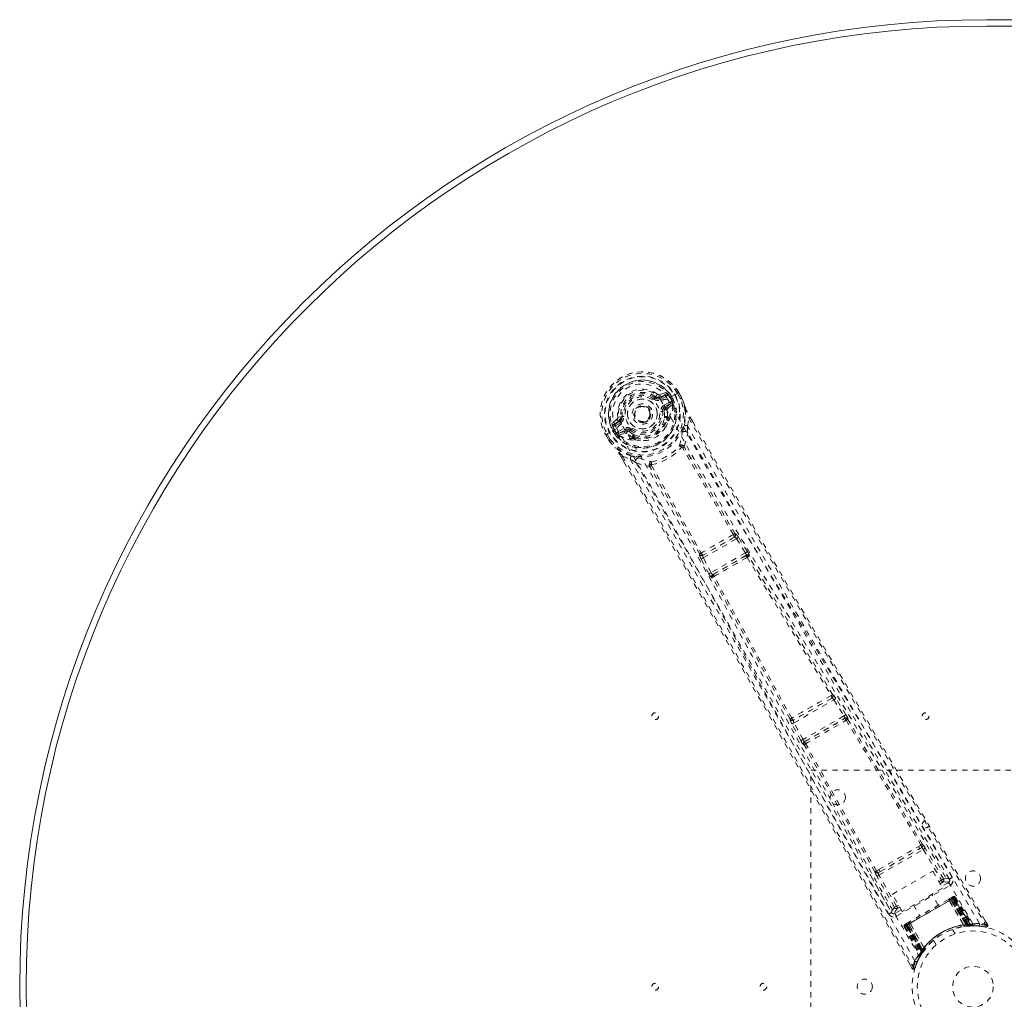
# Model space of a CAD drawing. Header units: inches. Extents: x 25.5 to 109, y 42.4 to 78.2.
# Tile 2 of 6: x 25.5 to 43.7, y 60.1 to 78.2. Entities that reach past the tile are written whole.
import ezdxf

# ---------------------------------------------------------------- set-up
doc = ezdxf.new("R2010")
doc.units = ezdxf.units.IN
doc.header["$MEASUREMENT"] = 0
doc.linetypes.add('SLD-Dashed', pattern=[0.075, 0.05, -0.025])
doc.linetypes.add('SLD-Solid', pattern=[0])

msp = doc.modelspace()

# ---------------------------------------------------------------- linework, layer by layer
at = {"color": 7, "linetype": 'SLD-Solid', "lineweight": 15}
for p, q in [((43.379, 78.166), (91.129, 78.166)), ((43.379, 78.048), (91.129, 78.048)), ((91.129, 78.048), (43.379, 78.048))]:
    msp.add_line(p, q, dxfattribs=at)
at = {"color": 7, "linetype": 'SLD-Dashed', "lineweight": 0}
for p, q in [((37.244, 71.177), (37.259, 71.196)), ((37.259, 71.196), (37.266, 71.191)), ((37.332, 71.188), (37.443, 71.229)), ((37.332, 71.188), (37.342, 71.17)), ((37.451, 71.275), (37.337, 71.236)), ((37.443, 71.229), (37.342, 71.17)), ((37.458, 71.203), (37.357, 71.144)), ((37.614, 71.23), (37.484, 71.155)), ((37.528, 71.179), (37.532, 71.182)), ((37.568, 71.12), (37.532, 71.182)), ((37.558, 71.197), (37.594, 71.134)), ((37.558, 71.197), (37.558, 71.197)), ((37.619, 71.233), (37.614, 71.23)), ((37.639, 71.244), (37.619, 71.233)), ((37.685, 71.271), (37.639, 71.244)), ((37.721, 71.157), (37.663, 71.257)), ((37.688, 71.273), (37.685, 71.271)), ((37.745, 71.171), (37.687, 71.273)), ((37.688, 71.273), (37.746, 71.172)), ((37.418, 71.039), (37.531, 71.103)), ((37.433, 71.013), (37.546, 71.077)), ((37.446, 70.991), (37.433, 71.013)), ((37.546, 71.077), (37.446, 70.991)), ((37.484, 71.155), (37.484, 71.155)), ((37.486, 70.98), (37.575, 71.056)), ((37.566, 71.111), (37.528, 71.179)), ((37.572, 71.1), (37.566, 71.111)), ((37.568, 71.12), (37.594, 71.133)), ((37.568, 71.119), (37.572, 71.1)), ((37.579, 71.071), (37.575, 71.056)), ((37.575, 71.056), (37.575, 71.056)), ((37.575, 71.056), (37.575, 71.056)), ((37.579, 71.071), (37.579, 71.076)), ((37.594, 71.134), (37.594, 71.133)), ((37.748, 71.168), (37.746, 71.172)), ((36.561, 70.819), (36.62, 70.827)), ((36.62, 70.827), (36.644, 70.83)), ((36.62, 70.818), (36.62, 70.827)), ((37.148, 70.963), (37.152, 70.955)), ((37.152, 70.955), (37.159, 70.942)), ((37.419, 70.928), (37.39, 70.924)), ((37.419, 70.942), (37.419, 70.928)), ((37.491, 70.798), (37.48, 70.818)), ((37.944, 70.741), (37.9, 70.818)), ((37.901, 70.819), (37.945, 70.742)), ((36.546, 70.779), (36.455, 70.699)), ((36.499, 70.683), (36.59, 70.759)), ((36.6, 70.742), (36.499, 70.683)), ((36.615, 70.716), (36.514, 70.657)), ((36.59, 70.759), (36.6, 70.742)), ((37.468, 70.791), (37.457, 70.81)), ((37.499, 70.771), (37.498, 70.75)), ((37.85, 70.655), (37.876, 70.803)), ((37.85, 70.655), (37.855, 70.528)), ((36.341, 70.496), (36.338, 70.494)), ((36.338, 70.494), (36.397, 70.392)), ((36.339, 70.495), (36.398, 70.393)), ((36.388, 70.522), (36.341, 70.496)), ((36.364, 70.507), (36.422, 70.407)), ((36.408, 70.533), (36.388, 70.522)), ((36.413, 70.536), (36.408, 70.533)), ((36.543, 70.611), (36.413, 70.536)), ((36.506, 70.506), (36.47, 70.568)), ((36.5, 70.585), (36.495, 70.583)), ((36.495, 70.583), (36.531, 70.521)), ((36.539, 70.518), (36.5, 70.585)), ((36.506, 70.505), (36.531, 70.521)), ((36.506, 70.505), (36.506, 70.506)), ((36.531, 70.521), (36.546, 70.507)), ((36.546, 70.507), (36.539, 70.518)), ((36.563, 70.489), (36.568, 70.487)), ((36.564, 70.545), (36.676, 70.61)), ((36.582, 70.483), (36.568, 70.487)), ((36.579, 70.519), (36.691, 70.584)), ((36.703, 70.563), (36.579, 70.519)), ((36.582, 70.483), (36.692, 70.522)), ((36.703, 70.563), (36.691, 70.584)), ((36.771, 70.554), (36.76, 70.561)), ((36.789, 70.578), (36.771, 70.554)), ((36.854, 70.462), (36.866, 70.443)), ((36.397, 70.392), (36.399, 70.389)), ((36.848, 70.427), (36.836, 70.446)), ((36.886, 70.397), (36.868, 70.406)), ((36.651, 70.096), (36.792, 70.045)), ((36.625, 70.083), (36.676, 69.994)), ((36.626, 70.083), (36.677, 69.995)), ((36.9, 69.977), (36.792, 70.045)), ((38.733, 68.664), (38.732, 68.664)), ((38.718, 68.601), (38.137, 68.266)), ((38.143, 68.218), (38.757, 68.572)), ((38.717, 68.601), (38.718, 68.601)), ((38.757, 68.572), (38.921, 68.31)), ((38.794, 68.595), (38.775, 68.623)), ((38.959, 68.334), (38.794, 68.595)), ((38.076, 68.285), (38.075, 68.284)), ((38.921, 68.31), (38.287, 67.944)), ((38.104, 68.197), (38.089, 68.227)), ((38.248, 67.923), (38.104, 68.197)), ((38.137, 68.266), (38.137, 68.266)), ((38.287, 67.944), (38.143, 68.218)), ((38.318, 67.91), (38.935, 68.266)), ((38.935, 68.266), (38.926, 68.256)), ((38.986, 68.241), (38.995, 68.251)), ((38.332, 67.913), (38.318, 67.91)), ((38.315, 67.854), (38.302, 67.851)), ((40.523, 65.627), (39.81, 65.216)), ((39.821, 65.17), (40.557, 65.595)), ((40.522, 65.627), (40.523, 65.627)), ((40.538, 65.69), (40.537, 65.689)), ((40.557, 65.595), (40.742, 65.295)), ((40.78, 65.318), (40.595, 65.618)), ((39.749, 65.234), (39.749, 65.234)), ((39.81, 65.216), (39.811, 65.216)), ((40.742, 65.295), (39.988, 64.859)), ((40.017, 64.824), (40.758, 65.252)), ((40.758, 65.252), (40.755, 65.247)), ((40.815, 65.232), (40.819, 65.237)), ((39.949, 64.838), (39.782, 65.149)), ((39.988, 64.859), (39.821, 65.17)), ((40.023, 64.825), (40.017, 64.824)), ((40, 64.764), (40.006, 64.765)), ((40.129, 56.291), (40.129, 64.291)), ((40.129, 64.291), (46.129, 64.291)), ((41.391, 62.355), (42.21, 62.828)), ((41.418, 62.422), (42.139, 62.838)), ((42.166, 62.907), (42.124, 62.883)), ((42.139, 62.838), (42.18, 62.861)), ((42.21, 62.828), (42.546, 62.26)), ((42.584, 62.282), (42.248, 62.85)), ((42.691, 62.282), (42.277, 62.983)), ((41.386, 62.457), (41.344, 62.432)), ((41.223, 62.374), (41.623, 61.666)), ((41.676, 61.758), (41.352, 62.333)), ((41.377, 62.398), (41.418, 62.422)), ((41.715, 61.78), (41.391, 62.355)), ((41.638, 61.998), (42.384, 62.428)), ((42.384, 62.428), (42.567, 62.111)), ((42.584, 62.282), (42.546, 62.26)), ((42.691, 62.281), (42.691, 62.282)), ((42.696, 62.272), (42.691, 62.281)), ((42.699, 62.262), (42.693, 62.279)), ((41.717, 61.593), (42.707, 62.165)), ((42.567, 62.111), (41.821, 61.681)), ((42.498, 62.232), (42.546, 62.26)), ((42.52, 62.193), (42.568, 62.221)), ((42.677, 62.217), (42.549, 62.143)), ((41.821, 61.681), (41.638, 61.998)), ((41.895, 61.422), (42.766, 61.924)), ((42.755, 61.918), (41.906, 61.428)), ((41.922, 61.437), (42.739, 61.909)), ((42.485, 61.796), (42.369, 61.997)), ((42.736, 61.941), (42.678, 61.907)), ((42.717, 61.896), (42.719, 61.897)), ((42.776, 61.93), (42.719, 61.897)), ((42.719, 61.897), (43.011, 61.429)), ((42.742, 61.911), (42.739, 61.909)), ((42.739, 61.909), (43.01, 61.441)), ((42.743, 61.945), (42.74, 61.943)), ((43.014, 61.441), (42.742, 61.911)), ((42.743, 61.945), (42.752, 61.95)), ((42.755, 61.952), (42.751, 61.949)), ((43.029, 61.443), (42.755, 61.918)), ((42.758, 61.92), (43.034, 61.443)), ((42.766, 61.957), (42.763, 61.956)), ((42.766, 61.924), (43.043, 61.444)), ((43.049, 61.444), (42.77, 61.927)), ((43.089, 61.429), (42.772, 61.932)), ((42.776, 61.93), (43.087, 61.432)), ((42.804, 61.946), (42.792, 61.94)), ((42.792, 61.94), (43.109, 61.432)), ((42.804, 61.946), (43.125, 61.432)), ((41.752, 61.801), (41.715, 61.78)), ((41.774, 61.762), (41.738, 61.741)), ((42.031, 61.802), (42.147, 61.601)), ((42.692, 61.883), (42.691, 61.881)), ((42.956, 61.432), (42.691, 61.881)), ((42.692, 61.883), (42.958, 61.432)), ((43.009, 61.429), (42.717, 61.896)), ((41.623, 61.666), (41.624, 61.664)), ((41.624, 61.664), (41.629, 61.656)), ((41.625, 61.662), (41.636, 61.649)), ((41.803, 61.713), (41.686, 61.645)), ((41.869, 61.407), (41.857, 61.4)), ((41.857, 61.4), (42.142, 60.865)), ((41.869, 61.44), (41.867, 61.438)), ((41.869, 61.407), (42.15, 60.879)), ((41.871, 61.441), (41.871, 61.441)), ((41.881, 61.447), (41.877, 61.445)), ((41.877, 61.445), (41.878, 61.443)), ((41.943, 61.449), (41.885, 61.416)), ((41.885, 61.42), (42.163, 60.895)), ((41.885, 61.416), (42.161, 60.897)), ((41.892, 61.453), (41.889, 61.451)), ((41.891, 61.419), (42.169, 60.937)), ((42.173, 60.941), (41.895, 61.422)), ((41.954, 61.489), (41.896, 61.456)), ((42.178, 60.949), (41.903, 61.426)), ((41.906, 61.428), (42.181, 60.953)), ((41.922, 61.437), (41.919, 61.435)), ((41.919, 61.435), (42.19, 60.966)), ((42.192, 60.969), (41.922, 61.437)), ((41.943, 61.449), (41.944, 61.45)), ((42.202, 60.962), (41.943, 61.449)), ((41.944, 61.45), (42.203, 60.963)), ((41.97, 61.465), (41.968, 61.465)), ((42.226, 61.009), (41.968, 61.465)), ((41.97, 61.465), (42.227, 61.011)), ((42.956, 61.432), (42.958, 61.432)), ((42.966, 61.407), (42.969, 61.407)), ((43.011, 61.429), (43.009, 61.429)), ((43.01, 61.441), (43.013, 61.412)), ((43.011, 61.429), (43.087, 61.432)), ((43.016, 61.413), (43.013, 61.412)), ((43.014, 61.441), (43.016, 61.413)), ((43.029, 61.443), (43.032, 61.414)), ((43.032, 61.414), (43.036, 61.415)), ((43.034, 61.443), (43.036, 61.415)), ((43.037, 61.415), (43.039, 61.415)), ((43.039, 61.415), (43.113, 61.418)), ((43.043, 61.444), (43.049, 61.444)), ((43.043, 61.444), (43.045, 61.415)), ((43.051, 61.416), (43.045, 61.415)), ((43.049, 61.444), (43.051, 61.416)), ((43.109, 61.432), (43.125, 61.432)), ((43.134, 61.418), (43.15, 61.418)), ((43.241, 61.408), (43.366, 61.393)), ((43.398, 61.438), (43.355, 61.51)), ((43.372, 61.422), (43.366, 61.393)), ((42.797, 61.266), (42.748, 61.35)), ((42.226, 61.009), (42.227, 61.011)), ((42.242, 60.987), (42.244, 60.99)), ((42.402, 61.15), (42.45, 61.066)), ((42.107, 60.768), (42.164, 60.874)), ((42.142, 60.865), (42.15, 60.879)), ((42.142, 60.836), (42.149, 60.85)), ((42.16, 60.868), (42.2, 60.931)), ((42.161, 60.897), (42.202, 60.962)), ((42.164, 60.906), (42.169, 60.908)), ((42.169, 60.937), (42.173, 60.941)), ((42.193, 60.921), (42.169, 60.937)), ((42.196, 60.925), (42.173, 60.941)), ((42.202, 60.933), (42.178, 60.949)), ((42.204, 60.936), (42.181, 60.953)), ((42.193, 60.921), (42.188, 60.912)), ((42.213, 60.949), (42.19, 60.966)), ((42.215, 60.952), (42.192, 60.969)), ((42.196, 60.925), (42.193, 60.921)), ((42.213, 60.949), (42.197, 60.925)), ((42.2, 60.931), (42.201, 60.932)), ((42.203, 60.963), (42.202, 60.962)), ((42.202, 60.933), (42.204, 60.936)), ((41.959, 60.705), (42.001, 60.631)), ((42.001, 60.631), (42.027, 60.646)), ((42.055, 60.636), (42.103, 60.757))]:
    msp.add_line(p, q, dxfattribs=at)
at = {"color": 7, "linetype": 'SLD-Dashed', "lineweight": 0, "flags": 128}
for points in [[(36.63, 70.696), (36.595, 70.766), (36.577, 70.843), (36.576, 70.923), (36.593, 71.003), (36.625, 71.078), (36.671, 71.147), (36.73, 71.207), (36.798, 71.255), (36.874, 71.291), (36.955, 71.312), (37.038, 71.317), (37.12, 71.307), (37.197, 71.281), (37.266, 71.24), (37.323, 71.186), (37.367, 71.122)], [(37.458, 71.203), (37.455, 71.208), (37.453, 71.212), (37.45, 71.217), (37.448, 71.221), (37.446, 71.224), (37.445, 71.226), (37.444, 71.228), (37.443, 71.229)], [(37.487, 71.239), (37.476, 71.218), (37.458, 71.203)], [(37.532, 71.182), (37.535, 71.183), (37.541, 71.187), (37.549, 71.191), (37.558, 71.197)], [(37.663, 71.257), (37.669, 71.261), (37.674, 71.264), (37.679, 71.267), (37.683, 71.269), (37.686, 71.271), (37.688, 71.273), (37.689, 71.273), (37.688, 71.273)], [(37.226, 71.153), (37.229, 71.157), (37.233, 71.162), (37.236, 71.166), (37.239, 71.169), (37.241, 71.172), (37.243, 71.174), (37.244, 71.176), (37.244, 71.177)], [(37.357, 71.144), (37.355, 71.149), (37.352, 71.154), (37.349, 71.159), (37.347, 71.162), (37.345, 71.166), (37.344, 71.168), (37.343, 71.17), (37.342, 71.17)], [(43.126, 61.453), (42.328, 62.824), (41.517, 64.186), (40.698, 65.54), (39.873, 66.887), (39.227, 67.943), (38.59, 68.998), (37.967, 70.057), (37.367, 71.122)], [(37.418, 71.039), (37.421, 71.034), (37.424, 71.029), (37.427, 71.025), (37.429, 71.021), (37.431, 71.017), (37.432, 71.015), (37.433, 71.013), (37.433, 71.013)], [(43.248, 61.459), (42.448, 62.834), (41.638, 64.201), (40.818, 65.56), (39.994, 66.912), (39.348, 67.971), (38.71, 69.029), (38.087, 70.09), (37.484, 71.154)], [(37.531, 71.103), (37.548, 71.11), (37.566, 71.111)], [(37.546, 71.077), (37.545, 71.078), (37.544, 71.08), (37.543, 71.082), (37.541, 71.085), (37.539, 71.089), (37.536, 71.094), (37.534, 71.098), (37.531, 71.103)], [(37.568, 71.12), (37.568, 71.12), (37.568, 71.119)], [(37.746, 71.172), (37.747, 71.172), (37.746, 71.171), (37.743, 71.17), (37.74, 71.168), (37.736, 71.166), (37.731, 71.163), (37.726, 71.16), (37.721, 71.157)], [(37.748, 71.168), (37.747, 71.168), (37.746, 71.167), (37.743, 71.166), (37.739, 71.164), (37.735, 71.163), (37.731, 71.161), (37.726, 71.159), (37.721, 71.157)], [(37.746, 71.172), (37.783, 71.083), (37.807, 71.01)], [(37.81, 71), (37.786, 71.076), (37.748, 71.168)], [(37.793, 70.669), (37.819, 70.826), (37.81, 71)], [(37.81, 71), (37.809, 71.005), (37.807, 71.01)], [(36.673, 70.834), (36.668, 70.833), (36.662, 70.832), (36.657, 70.832), (36.653, 70.831), (36.649, 70.831), (36.646, 70.83), (36.644, 70.83), (36.644, 70.83)], [(37.36, 70.921), (37.366, 70.921), (37.371, 70.922), (37.376, 70.923), (37.381, 70.923), (37.384, 70.924), (37.387, 70.924), (37.389, 70.924), (37.39, 70.924)], [(37.474, 70.947), (37.477, 70.969), (37.486, 70.98)], [(37.48, 70.818), (37.481, 70.877), (37.474, 70.947)], [(37.876, 70.803), (37.881, 70.806), (37.886, 70.809), (37.891, 70.812), (37.895, 70.815), (37.899, 70.817), (37.9, 70.818), (37.901, 70.819), (37.901, 70.819)], [(36.514, 70.657), (36.492, 70.65), (36.468, 70.651)], [(36.499, 70.683), (36.499, 70.683), (36.5, 70.681), (36.502, 70.679), (36.503, 70.675), (36.506, 70.672), (36.508, 70.667), (36.511, 70.662), (36.514, 70.657)], [(36.615, 70.716), (36.612, 70.721), (36.609, 70.725), (36.607, 70.73), (36.604, 70.734), (36.603, 70.737), (36.601, 70.739), (36.6, 70.741), (36.6, 70.742)], [(40.497, 63.75), (39.798, 65.021), (39.044, 66.408), (38.453, 67.495), (37.857, 68.575), (37.251, 69.644), (36.63, 70.696)], [(37.432, 70.613), (37.462, 70.661), (37.498, 70.75)], [(42.745, 62.309), (42.553, 62.633), (42.335, 63.003), (42.097, 63.407), (41.881, 63.773), (41.768, 63.965), (41.654, 64.156), (41.541, 64.348), (41.413, 64.566), (41.283, 64.785), (41.158, 64.998), (40.902, 65.432), (40.664, 65.835), (40.445, 66.207), (40.23, 66.572), (39.982, 66.994), (39.557, 67.719), (39.128, 68.451), (38.687, 69.209), (38.258, 69.948), (37.85, 70.655)], [(37.876, 70.803), (38.244, 70.163), (38.634, 69.488), (39.048, 68.776), (39.483, 68.028), (39.886, 67.341), (40.305, 66.625), (40.402, 66.46), (40.499, 66.295), (40.598, 66.127), (40.665, 66.012), (40.731, 65.901), (40.8, 65.784), (40.871, 65.662), (41.102, 65.271), (41.358, 64.837), (41.64, 64.358), (41.819, 64.056), (42.008, 63.735), (42.213, 63.388), (42.404, 63.065), (42.653, 62.642), (42.874, 62.267), (43.068, 61.938), (43.234, 61.657), (43.372, 61.423)], [(37.945, 70.742), (39.262, 68.467), (40.636, 66.122), (42.016, 63.779), (43.398, 61.438)], [(36.338, 70.494), (36.338, 70.493), (36.339, 70.494), (36.341, 70.495), (36.344, 70.497), (36.348, 70.499), (36.353, 70.501), (36.358, 70.504), (36.364, 70.507)], [(36.531, 70.521), (36.531, 70.521), (36.531, 70.521)], [(36.539, 70.518), (36.549, 70.534), (36.564, 70.545)], [(42.057, 60.771), (41.266, 62.152), (40.488, 63.537), (39.721, 64.926), (38.962, 66.316), (38.368, 67.405), (37.77, 68.486), (37.164, 69.557), (36.543, 70.611)], [(36.564, 70.545), (36.566, 70.54), (36.569, 70.535), (36.572, 70.531), (36.574, 70.527), (36.576, 70.524), (36.577, 70.521), (36.578, 70.52), (36.579, 70.519)], [(36.676, 70.61), (36.679, 70.605), (36.681, 70.6), (36.684, 70.596), (36.686, 70.592), (36.688, 70.589), (36.69, 70.586), (36.69, 70.585), (36.691, 70.584)], [(36.728, 70.516), (36.707, 70.525), (36.692, 70.522)], [(36.836, 70.446), (36.784, 70.475), (36.728, 70.516)], [(36.771, 70.554), (36.824, 70.515), (36.873, 70.488)], [(36.807, 70.602), (36.804, 70.597), (36.8, 70.593), (36.797, 70.589), (36.795, 70.585), (36.792, 70.582), (36.791, 70.58), (36.79, 70.578), (36.789, 70.578)], [(37.75, 70.524), (37.751, 70.532), (37.755, 70.545)], [(37.79, 70.278), (37.831, 70.401), (37.855, 70.528)], [(42.693, 62.279), (41.072, 65.025), (39.456, 67.773), (37.855, 70.528)], [(36.422, 70.407), (36.417, 70.404), (36.412, 70.401), (36.407, 70.398), (36.403, 70.396), (36.4, 70.394), (36.397, 70.393), (36.396, 70.392), (36.397, 70.392)], [(36.397, 70.392), (36.455, 70.317), (36.507, 70.259)], [(36.399, 70.389), (36.4, 70.389), (36.401, 70.391), (36.404, 70.393), (36.406, 70.395), (36.41, 70.398), (36.414, 70.401), (36.418, 70.404), (36.422, 70.407)], [(36.399, 70.389), (36.453, 70.318), (36.514, 70.251)], [(36.886, 70.397), (36.981, 70.383), (37.038, 70.385)], [(37.79, 70.278), (37.783, 70.286), (37.774, 70.291), (37.766, 70.294), (37.758, 70.293), (37.751, 70.288), (37.746, 70.281), (37.743, 70.272), (37.744, 70.262)], [(36.507, 70.259), (36.51, 70.255), (36.514, 70.251)], [(36.809, 70.1), (36.66, 70.157), (36.514, 70.251)], [(36.625, 70.083), (36.625, 70.082), (36.625, 70.082), (36.628, 70.083), (36.631, 70.085), (36.636, 70.087), (36.641, 70.09), (36.646, 70.093), (36.651, 70.096)], [(36.651, 70.096), (37.059, 69.392), (37.483, 68.657), (37.923, 67.89), (38.321, 67.193), (38.577, 66.744), (38.845, 66.273), (39.125, 65.78), (39.402, 65.29), (39.643, 64.865), (39.961, 64.302), (40.3, 63.703), (40.659, 63.068), (40.991, 62.479), (42.027, 60.646)], [(37.758, 70.257), (37.756, 70.259), (37.755, 70.26), (37.751, 70.262), (37.744, 70.262)], [(38.699, 68.65), (38.223, 69.453), (37.758, 70.257)], [(38.732, 68.664), (38.257, 69.466), (37.792, 70.269)], [(36.676, 69.994), (37.982, 67.727), (39.325, 65.366), (40.664, 62.997), (42.001, 60.631)], [(36.792, 70.045), (37.162, 69.403), (37.547, 68.734), (37.946, 68.037), (38.326, 67.372), (38.709, 66.698), (39.092, 66.023), (39.465, 65.365), (39.822, 64.734), (40.154, 64.146), (40.526, 63.487), (40.875, 62.869), (41.217, 62.262), (41.573, 61.633)], [(36.9, 69.977), (37.021, 69.934), (37.149, 69.908)], [(36.9, 69.977), (38.485, 67.213), (40.057, 64.439), (41.625, 61.662)], [(36.935, 70.072), (36.948, 70.069), (36.956, 70.066)], [(37.186, 69.94), (37.177, 69.945), (37.168, 69.948), (37.159, 69.947), (37.152, 69.943), (37.147, 69.936), (37.145, 69.928), (37.146, 69.918), (37.149, 69.908)], [(37.186, 69.94), (37.182, 69.933), (37.182, 69.929), (37.182, 69.927), (37.183, 69.926)], [(37.183, 69.926), (37.647, 69.12), (38.104, 68.307)], [(38.076, 68.285), (37.619, 69.097), (37.155, 69.902)], [(38.757, 68.572), (38.763, 68.576), (38.77, 68.58), (38.776, 68.584), (38.781, 68.587), (38.786, 68.59), (38.79, 68.593), (38.792, 68.594), (38.794, 68.595)], [(38.921, 68.31), (38.928, 68.314), (38.935, 68.319), (38.941, 68.322), (38.946, 68.326), (38.951, 68.329), (38.955, 68.331), (38.957, 68.333), (38.959, 68.334)], [(38.921, 68.31), (38.926, 68.303), (38.93, 68.296), (38.936, 68.283), (38.937, 68.272), (38.935, 68.266)], [(38.104, 68.197), (38.108, 68.199), (38.118, 68.204), (38.13, 68.211), (38.143, 68.218)], [(38.143, 68.218), (38.14, 68.225), (38.137, 68.234), (38.133, 68.248), (38.133, 68.259), (38.135, 68.263), (38.136, 68.265), (38.137, 68.266)], [(38.953, 68.227), (39.727, 66.952), (40.507, 65.675)], [(40.537, 65.689), (39.76, 66.967), (38.986, 68.241)], [(38.248, 67.923), (38.25, 67.924), (38.252, 67.926), (38.256, 67.928), (38.261, 67.93), (38.267, 67.933), (38.273, 67.937), (38.28, 67.94), (38.287, 67.944)], [(38.318, 67.91), (38.312, 67.911), (38.304, 67.918), (38.295, 67.929), (38.291, 67.937), (38.287, 67.944)], [(39.749, 65.234), (39.032, 66.547), (38.315, 67.854)], [(39.777, 65.253), (39.06, 66.567), (38.343, 67.875)], [(40.557, 65.595), (40.563, 65.599), (40.57, 65.603), (40.576, 65.607), (40.582, 65.61), (40.587, 65.613), (40.59, 65.616), (40.593, 65.617), (40.595, 65.618)], [(40.595, 65.618), (40.576, 65.646), (40.575, 65.648)], [(39.763, 65.219), (39.76, 65.22), (39.749, 65.234)], [(39.782, 65.149), (39.767, 65.179), (39.766, 65.181)], [(40.742, 65.295), (40.749, 65.299), (40.756, 65.303), (40.762, 65.307), (40.768, 65.31), (40.772, 65.313), (40.776, 65.316), (40.779, 65.317), (40.78, 65.318)], [(40.785, 65.217), (41.479, 64.065), (42.166, 62.907)], [(42.196, 62.922), (41.508, 64.08), (40.815, 65.232)], [(39.782, 65.149), (39.783, 65.15), (39.786, 65.151), (39.79, 65.153), (39.795, 65.156), (39.801, 65.159), (39.807, 65.163), (39.814, 65.166), (39.821, 65.17)], [(39.949, 64.838), (39.95, 64.839), (39.953, 64.841), (39.957, 64.843), (39.962, 64.845), (39.968, 64.848), (39.974, 64.852), (39.981, 64.856), (39.988, 64.859)], [(41.316, 62.415), (40.657, 63.588), (40.006, 64.765)], [(41.344, 62.432), (40.685, 63.607), (40.035, 64.784)], [(41.386, 62.457), (41.569, 62.563), (41.755, 62.67), (41.941, 62.777), (42.124, 62.883)], [(41.418, 62.422), (41.595, 62.524), (41.773, 62.627), (41.957, 62.733), (42.139, 62.838)], [(42.21, 62.828), (42.223, 62.836), (42.235, 62.843), (42.244, 62.848), (42.248, 62.85)], [(41.377, 62.398), (41.36, 62.393), (41.347, 62.394)], [(41.352, 62.333), (41.356, 62.335), (41.365, 62.34), (41.378, 62.348), (41.391, 62.355)], [(42.693, 62.279), (42.658, 62.292), (42.584, 62.282)], [(42.568, 62.221), (42.568, 62.222), (42.566, 62.224), (42.564, 62.228), (42.561, 62.233), (42.558, 62.238), (42.554, 62.245), (42.55, 62.252), (42.546, 62.26)], [(42.568, 62.221), (42.642, 62.23), (42.677, 62.217)], [(42.707, 62.165), (42.695, 62.185), (42.686, 62.201), (42.679, 62.213), (42.677, 62.217)], [(42.676, 61.906), (42.498, 61.803), (42.316, 61.698), (42.135, 61.593), (41.956, 61.49)], [(42.692, 61.883), (42.698, 61.903), (42.699, 61.908)], [(42.717, 61.896), (42.71, 61.903), (42.699, 61.908)], [(42.737, 61.941), (42.736, 61.94), (42.735, 61.94)], [(42.742, 61.911), (42.749, 61.915), (42.756, 61.919), (42.762, 61.922), (42.767, 61.925), (42.771, 61.928), (42.774, 61.929), (42.776, 61.93), (42.776, 61.93)], [(42.75, 61.949), (42.75, 61.949), (42.749, 61.948), (42.747, 61.946), (42.744, 61.943)], [(42.762, 61.955), (42.762, 61.955), (42.761, 61.955), (42.759, 61.953), (42.756, 61.95)], [(42.792, 61.94), (42.789, 61.938), (42.782, 61.934), (42.771, 61.927), (42.758, 61.92)], [(42.77, 61.927), (42.783, 61.934), (42.794, 61.941), (42.801, 61.945), (42.804, 61.946)], [(42.777, 61.93), (42.772, 61.936), (42.77, 61.937)], [(41.676, 61.758), (41.631, 61.699), (41.625, 61.666)], [(41.676, 61.758), (41.68, 61.76), (41.689, 61.765), (41.701, 61.772), (41.715, 61.78)], [(41.686, 61.645), (41.692, 61.682), (41.738, 61.741)], [(41.738, 61.741), (41.737, 61.742), (41.736, 61.744), (41.734, 61.748), (41.731, 61.753), (41.727, 61.759), (41.724, 61.765), (41.719, 61.773), (41.715, 61.78)], [(42.691, 61.881), (42.512, 61.778), (42.331, 61.673), (42.149, 61.568), (41.97, 61.465)], [(41.686, 61.645), (41.689, 61.641), (41.696, 61.63), (41.705, 61.613), (41.717, 61.593)], [(41.857, 61.4), (41.86, 61.401), (41.867, 61.405), (41.878, 61.412), (41.891, 61.419)], [(41.903, 61.426), (41.89, 61.419), (41.879, 61.413), (41.872, 61.408), (41.869, 61.407)], [(41.889, 61.451), (41.886, 61.45), (41.883, 61.448), (41.881, 61.447), (41.88, 61.447)], [(41.89, 61.45), (41.886, 61.449), (41.883, 61.448), (41.882, 61.448), (41.882, 61.448)], [(41.885, 61.416), (41.885, 61.416), (41.887, 61.417), (41.89, 61.419), (41.894, 61.421), (41.899, 61.424), (41.905, 61.428), (41.912, 61.431), (41.919, 61.435)], [(41.943, 61.471), (41.942, 61.46), (41.944, 61.45)], [(41.968, 61.465), (41.948, 61.47), (41.943, 61.471)], [(42.975, 61.406), (43.16, 61.418), (43.203, 61.413)], [(43.094, 61.418), (43.087, 61.418), (43.051, 61.416)], [(43.093, 61.426), (43.089, 61.431), (43.088, 61.433)], [(43.139, 61.42), (43.128, 61.427), (43.117, 61.436)], [(43.128, 61.427), (43.124, 61.432), (43.123, 61.433)], [(43.366, 61.396), (43.374, 61.396), (43.382, 61.398), (43.39, 61.402), (43.396, 61.407), (43.4, 61.414), (43.402, 61.421), (43.402, 61.428), (43.399, 61.435)], [(43.398, 61.438), (43.397, 61.438), (43.396, 61.437), (43.391, 61.433), (43.382, 61.428), (43.377, 61.426), (43.372, 61.422)], [(42.003, 60.633), (42.009, 60.627), (42.016, 60.622), (42.023, 60.619), (42.031, 60.618), (42.039, 60.619), (42.045, 60.622), (42.051, 60.627), (42.054, 60.634)]]:
    msp.add_lwpolyline(points, dxfattribs=at)
at = {"color": 7, "linetype": 'SLD-Dashed', "lineweight": 0}
for centre, radius in [((37.017, 70.877), 0.7), ((37.017, 70.877), 0.69), ((37.017, 70.877), 0.623), ((37.017, 70.877), 0.32), ((37.017, 70.877), 0.275), ((37.017, 70.877), 0.188), ((37.017, 70.877), 0.156), ((37.017, 70.877), 0.142), ((37.017, 70.877), 0.139), ((37.017, 70.877), 0.138), ((37.254, 65.291), 0.0625), ((42.254, 65.291), 0.0625), ((40.629, 63.791), 0.141), ((42.254, 63.291), 0.0625), ((43.129, 62.291), 0.14), ((43.129, 60.291), 1.125), ((43.129, 60.291), 1.03), ((43.129, 60.291), 0.376), ((37.254, 60.291), 0.0625), ((39.254, 60.291), 0.0625), ((41.129, 60.291), 0.14)]:
    msp.add_circle(centre, radius, dxfattribs=at)
at = {"color": 7, "linetype": 'SLD-Solid', "lineweight": 15}
for radius in [17.875, 17.757, 17.757]:
    msp.add_arc((43.379, 60.291), radius, 90, 270, dxfattribs=at)
at = {"color": 7, "linetype": 'SLD-Dashed', "lineweight": 0}
for centre, radius, start, end in [((37.017, 70.877), 0.78, 30.5288, 209.4712), ((37.017, 70.877), 0.78, 30, 209.4852), ((37.017, 70.877), 0.75, 30.4562, 209.5438), ((37.017, 70.877), 0.629, 30.5445, 209.4556), ((37.017, 70.877), 0.599, 30.5443, 209.4557), ((37.01, 70.888), 0.543, 29.3659, 210.634), ((37.017, 70.877), 0.459, 52.774, 187.226), ((37.017, 70.877), 0.4, 52.774, 187.226), ((37.017, 70.877), 0.376, 52.774, 187.226), ((37.017, 70.877), 0.346, 52.774, 187.2258), ((36.161, 72.067), 1.401, 321.5602, 323.9863), ((37.302, 71.253), 0.0714, 240.3145, 295.2474), ((37.322, 71.279), 0.0455, 232.5233, 288.6512), ((37.316, 71.214), 0.0301, 301.4507, 47.6241), ((37.429, 71.255), 0.0299, 298.049, 42.1081), ((37.324, 71.113), 0.206, 37.6627, 51.6552), ((37.017, 70.877), 0.593, 30.5524, 37.6091), ((37.017, 70.877), 0.787, 218.3239, 21.6761), ((37.017, 70.877), 0.758, 218.3238, 21.6762), ((37.017, 70.877), 0.632, 216.064, 23.936), ((37.017, 70.877), 0.602, 216.2697, 23.7303), ((37.017, 70.877), 0.275, 359.9999, 180.0001), ((37.298, 71.247), 0.119, 232.7746, 299.9997), ((37.298, 71.247), 0.089, 232.774, 300), ((37.478, 70.936), 0.119, 119.9993, 187.2276), ((37.491, 70.905), 0.249, 91.7059, 119.8611), ((37.478, 70.936), 0.089, 120, 187.226), ((37.136, 71.057), 0.439, 323.9339, 359.9026), ((37.09, 71.024), 0.491, 326.1279, 5.5118), ((37.561, 71.051), 0.0305, 53.8311, 120.9566), ((37.466, 71.057), 0.115, 9.7066, 22.2676), ((38.928, 71.445), 1.203, 201.19, 211.3395), ((41.33, 72.06), 3.676, 196.7621, 199.9895), ((36.516, 70.813), 0.0455, 311.3568, 7.4679), ((36.549, 70.818), 0.0715, 304.7887, 359.7496), ((36.555, 70.819), 0.089, 300, 7.226), ((36.555, 70.819), 0.119, 299.9998, 7.2271), ((37.017, 70.877), 0.275, 179.9998, 0.0002), ((37.017, 70.877), 0.376, 232.774, 7.226), ((37.017, 70.877), 0.346, 232.7741, 7.226), ((37.476, 70.943), 0.0565, 121.9567, 181.5679), ((37.45, 70.927), 0.031, 40.1638, 178.1974), ((36.962, 70.841), 0.465, 355.8373, 10.796), ((37.455, 70.8), 0.0305, 35.6341, 166.0642), ((37.46, 70.965), 0.0299, 30.9979, 118.9503), ((37.484, 70.767), 0.0504, 94.2231, 121.7519), ((36.483, 70.709), 0.0299, 197.8887, 301.9558), ((36.658, 70.729), 0.206, 188.3461, 202.3397), ((37.017, 70.877), 0.593, 202.3909, 209.4476), ((36.75, 70.486), 0.242, 119.7354, 148.8242), ((36.575, 70.786), 0.0301, 192.3449, 298.5796), ((37.011, 70.887), 0.453, 249.7481, 350.2512), ((37.02, 70.872), 0.411, 249.0117, 350.9883), ((36.998, 70.91), 0.494, 256.9719, 343.0282), ((37.017, 70.877), 0.156, 275.1542, 320.0596), ((37.445, 70.775), 0.0371, 70.1714, 120.7243), ((37.495, 70.748), 0.0506, 94.3185, 121.7525), ((37.439, 70.775), 0.0326, 342.158, 28.3726), ((37.465, 70.725), 0.0404, 37.3027, 82.7825), ((37.455, 70.773), 0.0444, 357.3997, 34.9997), ((35.67, 71.26), 2.204, 341.058, 344.4312), ((37.674, 70.036), 0.644, 74.0877, 79.2601), ((36.046, 71.348), 0.887, 298.4983, 300.4125), ((36.614, 70.556), 0.0844, 215.4083, 232.6183), ((36.593, 70.492), 0.0305, 119.0389, 186.1719), ((36.855, 70.893), 0.497, 234.8139, 273.6306), ((36.801, 70.863), 0.439, 240.0685, 276.0869), ((36.735, 70.507), 0.119, 52.7741, 119.9994), ((36.719, 70.537), 0.0299, 121.0408, 209.0109), ((36.735, 70.507), 0.089, 52.774, 120), ((36.73, 70.512), 0.0567, 58.2275, 117.9804), ((36.757, 70.527), 0.031, 61.5933, 200.0513), ((36.864, 70.459), 0.0305, 73.9313, 204.3717), ((36.878, 70.418), 0.0505, 118.2743, 145.7551), ((36.891, 70.456), 0.0371, 119.2684, 169.8334), ((37.026, 70.861), 0.476, 271.4726, 328.5261), ((36.866, 70.602), 0.888, 339.1312, 354.971), ((37.803, 70.496), 0.0608, 32.3832, 151.9698), ((36.422, 70.407), 0.03, 210.2178, 215.2738), ((36.89, 70.398), 0.0506, 118.2536, 145.6825), ((36.888, 70.446), 0.0444, 205.0041, 242.702), ((36.893, 70.46), 0.0326, 211.6537, 257.8235), ((36.924, 70.413), 0.0404, 157.2258, 202.6881), ((37.046, 70.826), 0.844, 279.7729, 320.2271), ((37.739, 70.244), 0.0608, 33.6678, 136.5428), ((37.686, 70.208), 0.0786, 43.3238, 83.7387), ((37.804, 70.277), 0.0143, 177.5618, 213.3628), ((35.57, 69.506), 1.201, 28.6557, 38.8149), ((33.836, 67.733), 3.676, 40.0106, 43.238), ((37.418, 69.887), 0.645, 160.7464, 165.9059), ((37.358, 72.235), 2.204, 255.5689, 258.9416), ((37.01, 70.889), 0.965, 280.5261, 319.475), ((37.8, 70.19), 0.0795, 96.0521, 122.5085), ((36.953, 70.005), 0.0608, 88.0306, 207.6178), ((37.33, 70.87), 0.887, 245.0291, 260.8695), ((37.204, 69.935), 0.0608, 103.4562, 206.3337), ((37.142, 69.895), 0.0143, 26.6708, 62.4426), ((37.219, 69.855), 0.0795, 117.492, 143.947), ((37.261, 69.962), 0.0786, 156.2591, 196.6754), ((54.764, 40.138), 32.726, 119.399, 120.6009), ((38.748, 68.577), 0.088, 100.2504, 123.9473), ((38.63, 68.596), 0.0872, 3.1821, 38.1982), ((38.694, 68.64), 0.0451, 301.0431, 32.1523), ((38.695, 68.64), 0.0451, 301.0397, 32.1457), ((38.692, 68.58), 0.0933, 27.5367, 64.1348), ((55.121, 39.519), 33.389, 119.4253, 120.5746), ((38.705, 68.544), 0.0588, 27.8396, 76.6315), ((38.115, 68.305), 0.0451, 207.8585, 298.9571), ((38.168, 68.277), 0.0933, 175.8714, 212.4593), ((38.143, 68.227), 0.0889, 116.1787, 139.6243), ((38.115, 68.306), 0.0451, 207.8497, 298.9539), ((38.185, 68.339), 0.0873, 201.8103, 236.8098), ((38.957, 68.227), 0.0451, 32.4874, 119.1377), ((38.831, 68.229), 0.165, 7.6329, 39.4061), ((22.192, 96.554), 32.876, 299.4018, 300.5983), ((20.137, 100.113), 37.023, 299.4552, 300.5446), ((38.948, 68.217), 0.0451, 32.6029, 119.103), ((38.897, 68.202), 0.0613, 23.9435, 61.5346), ((39.004, 68.151), 0.092, 101.4665, 123.9897), ((38.402, 67.981), 0.165, 200.5891, 232.3721), ((38.342, 67.872), 0.0451, 120.8623, 207.5155), ((38.355, 67.874), 0.0451, 120.8995, 207.395), ((38.392, 67.911), 0.0608, 178.3085, 216.2195), ((38.384, 67.793), 0.0919, 116.0256, 138.5417), ((56.922, 36.401), 33.562, 119.2811, 120.7189), ((56.839, 36.544), 33.348, 119.2944, 120.7056), ((40.575, 65.572), 0.123, 107.6557, 123.6625), ((40.452, 65.631), 0.0697, 356.9384, 39.0801), ((40.499, 65.666), 0.0451, 300.6347, 31.6278), ((40.5, 65.666), 0.0451, 300.6343, 31.6236), ((40.5, 65.569), 0.0626, 24.4839, 68.4551), ((40.471, 65.593), 0.118, 27.9885, 55.3619), ((39.833, 65.142), 0.125, 116.4468, 132.2345), ((39.788, 65.255), 0.0451, 208.371, 299.3698), ((39.866, 65.243), 0.118, 184.6392, 212.0191), ((39.789, 65.254), 0.0433, 232.777, 300.2196), ((39.842, 65.278), 0.0697, 200.9197, 243.0643), ((39.872, 65.207), 0.0626, 171.5398, 215.5209), ((23.875, 93.639), 33.03, 299.2676, 300.7324), ((22.346, 96.287), 36.13, 299.3135, 300.6867), ((40.698, 65.254), 0.0601, 358.5976, 43.1035), ((40.777, 65.208), 0.0451, 31.9693, 119.423), ((40.732, 65.195), 0.057, 22.6149, 66.4833), ((40.781, 65.213), 0.0451, 31.9425, 119.4417), ((40.604, 65.185), 0.222, 13.6387, 37.1221), ((40.859, 65.103), 0.136, 108.8656, 123.2828), ((40.153, 64.924), 0.222, 202.8816, 226.3577), ((40.046, 64.877), 0.0601, 196.9025, 241.4011), ((40.04, 64.785), 0.0451, 120.5568, 208.0567), ((40.046, 64.786), 0.0451, 120.5749, 208.0332), ((40.08, 64.818), 0.0567, 173.3804, 217.5208), ((40.096, 64.662), 0.136, 116.7365, 131.1152), ((176.312, 138.652), 155.1, 208.89695, 210.0971), ((42.073, 62.842), 0.0652, 356.4366, 39.4347), ((42.302, 62.687), 0.258, 114.2287, 121.5514), ((42.105, 62.864), 0.075, 358.0038, 34.8098), ((42.156, 62.9), 0.0456, 301.9205, 29.006), ((42.139, 62.796), 0.0773, 24.5372, 58.3838), ((41.991, 62.718), 0.289, 27.3521, 45.0235), ((41.447, 62.48), 0.0652, 200.5402, 243.5499), ((41.468, 62.205), 0.259, 118.4558, 125.7645), ((41.35, 62.432), 0.0384, 207.0823, 265.3605), ((41.596, 62.489), 0.289, 194.9824, 212.6475), ((41.413, 62.464), 0.0757, 205.3512, 241.8354), ((41.454, 62.4), 0.0773, 181.6306, 215.4569), ((42.545, 62.259), 0.0451, 300.4269, 30.3599), ((42.654, 62.256), 0.045, 300.021, 7.9913), ((41.273, 64.775), 2.871, 299.6414, 300.8386), ((42.654, 62.256), 0.105, 299.9159, 30.6367), ((42.689, 61.883), 0.0265, 68.3686, 119.3818), ((42.693, 61.881), 0.0299, 31.7987, 119.8124), ((42.354, 61.695), 0.441, 29.0762, 32.8424), ((42.355, 61.695), 0.443, 29.0863, 32.8322), ((42.751, 61.915), 0.03, 31.9301, 119.9375), ((42.387, 61.714), 0.42, 29.0289, 32.9769), ((42.389, 61.715), 0.423, 29.0436, 32.9699), ((42.767, 61.922), 0.0315, 87.9463, 120.6855), ((42.407, 61.725), 0.411, 29.0093, 33.0501), ((42.053, 61.516), 0.826, 29.771, 31.627), ((42.778, 61.93), 0.03, 31.994, 119.9961), ((42.767, 61.924), 0.03, 31.9875, 96.5596), ((42.778, 61.929), 0.0305, 32.358, 99.374), ((41.715, 61.78), 0.0451, 209.6171, 299.5741), ((40.176, 64.135), 2.865, 299.1596, 300.3594), ((41.664, 61.684), 0.105, 209.3638, 300.0832), ((41.664, 61.684), 0.045, 232.0123, 299.9777), ((41.884, 61.414), 0.03, 119.9978, 208.0107), ((41.885, 61.414), 0.0305, 140.714, 207.6442), ((41.896, 61.421), 0.03, 143.5066, 208.0128), ((41.897, 61.42), 0.0315, 119.3191, 152.3614), ((41.838, 61.555), 0.119, 285.9013, 289.56), ((41.911, 61.43), 0.03, 120.0637, 208.0697), ((42.245, 61.632), 0.408, 206.9305, 210.9977), ((41.918, 61.428), 0.0353, 111.8023, 200.6889), ((42.641, 61.856), 0.854, 208.4253, 210.2204), ((42.269, 61.645), 0.422, 207.0338, 210.9621), ((42.296, 61.661), 0.439, 207.1516, 210.9285), ((42.306, 61.667), 0.448, 207.1918, 210.8986), ((41.969, 61.463), 0.0299, 120.1881, 208.1991), ((41.97, 61.467), 0.0266, 120.7984, 171.4552), ((43.129, 60.291), 1.158, 77.8713, 162.137), ((43.145, 60.263), 1.19, 90.8799, 149.1201), ((43.129, 60.291), 1.127, 90.4733, 149.5267), ((43.128, 60.292), 1.155, 94.2141, 145.7859), ((43.128, 60.292), 1.155, 94.9106, 145.0894), ((43.128, 60.292), 1.155, 95.8866, 144.1134), ((43.11, 60.323), 1.12, 97.9255, 142.0744), ((42.99, 61.431), 0.0345, 178.9498, 225.171), ((42.989, 61.431), 0.0311, 178.3234, 229.6447), ((42.942, 60.699), 0.733, 84.756, 88.7672), ((43.035, 61.444), 0.0297, 211.479, 274.5479), ((43.036, 61.444), 0.0297, 211.4835, 274.4722), ((42.951, 60.628), 0.816, 80.3767, 85.6059), ((43.129, 60.291), 1.127, 90.7805, 95.7093), ((42.956, 60.638), 0.809, 79.0865, 84.459), ((42.954, 60.612), 0.838, 78.2595, 83.5254), ((43.13, 60.267), 1.154, 89.9244, 93.957), ((43.128, 60.456), 0.963, 89.6257, 92.5176), ((43.113, 61.448), 0.0299, 211.8057, 270.7486), ((43.113, 61.448), 0.03, 226.8728, 271.241), ((43.134, 61.448), 0.0299, 211.8996, 269.7007), ((43.149, 61.489), 0.0707, 241.4571, 268.8929), ((43.084, 61.443), 0.0429, 324.1735, 12.9847), ((43.129, 60.291), 1.128, 85.3425, 90.4733), ((43.15, 61.448), 0.03, 211.9855, 268.9219), ((43.258, 60.094), 1.365, 90.4174, 95.5484), ((43.129, 60.299), 1.12, 88.9241, 89.81), ((43.222, 61.445), 0.03, 265.9297, 29.7334), ((43.13, 60.298), 1.12, 77.8963, 85.3622), ((43.151, 60.263), 1.2, 78.1048, 85.3361), ((43.372, 61.422), 0.03, 257.847, 30.5316), ((42.868, 60.657), 0.732, 151.2375, 155.2461), ((42.211, 60.981), 0.031, 10.2246, 61.6911), ((42.21, 60.981), 0.0345, 14.8258, 61.0504), ((43.232, 60.081), 1.363, 144.4488, 149.586), ((43.128, 60.291), 1.127, 149.5249, 154.6585), ((42.153, 60.905), 0.0429, 227.0156, 275.8216), ((42.934, 60.604), 0.834, 156.4645, 161.7511), ((42.116, 60.851), 0.03, 331.0747, 28.013), ((42.081, 61.003), 0.137, 299.4118, 323.5097), ((42.123, 60.865), 0.0299, 330.3021, 28.0904), ((42.878, 60.435), 0.838, 148.7905, 150.3437), ((42.911, 60.615), 0.805, 155.5297, 160.9266), ((42.134, 60.883), 0.0299, 329.2598, 28.189), ((42.916, 60.617), 0.806, 154.362, 159.6545), ((42.118, 61.003), 0.109, 301.2476, 330.4822), ((42.176, 60.948), 0.0297, 325.5214, 28.5349), ((42.177, 60.949), 0.0297, 325.444, 28.5237), ((42.921, 60.437), 0.874, 143.5635, 145.4761), ((43.145, 60.256), 1.204, 154.6742, 161.8787), ((42.027, 60.646), 0.03, 209.4719, 342.1495), ((42.06, 60.7), 0.0638, 238.615, 265.7914), ((43.121, 60.294), 1.119, 154.6351, 162.106), ((42.083, 60.787), 0.03, 210.2572, 334.0797)]:
    msp.add_arc(centre, radius, start, end, dxfattribs=at)

doc.saveas('drawing.dxf')
